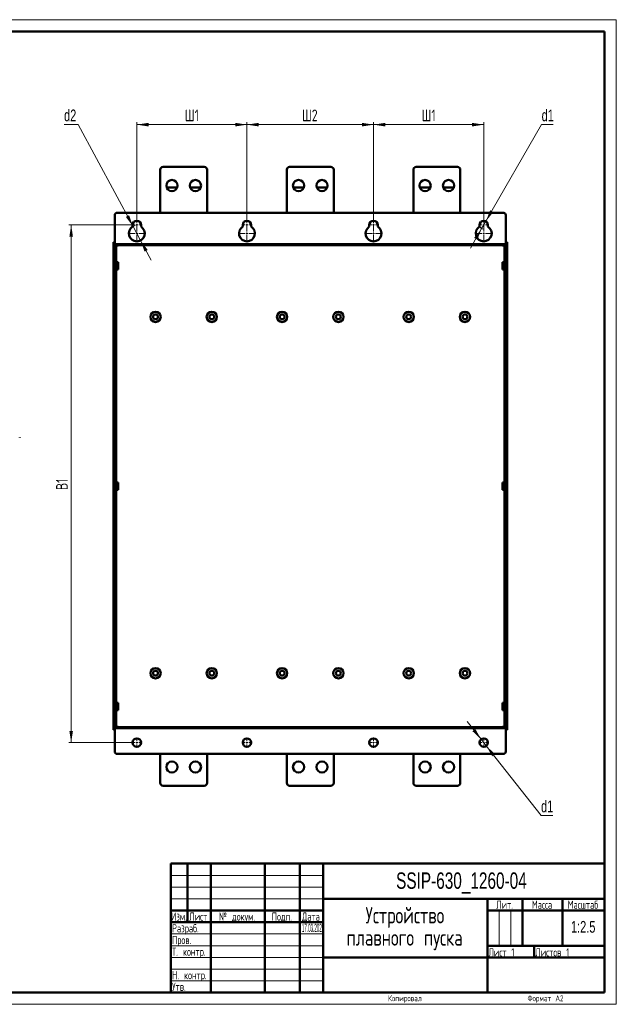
# Model space of a CAD drawing. Header units: millimetres. Extents: x 0 to 594, y 0 to 420.
# Tile 11 of 11: x 339 to 594, y 0 to 420. Entities that reach past the tile are written whole.
import ezdxf

# ---------------------------------------------------------------- set-up
doc = ezdxf.new("R2010")
doc.units = ezdxf.units.MM
doc.layers.add('ОСЕВЫЕ', color=7, linetype='Continuous')
doc.styles.add('SLDTEXTSTYLE0', font='TXT', dxfattribs={"width": 0.7, "bigfont": 'bigfont'})
doc.styles.add('SLDTEXTSTYLE1', font='TXT', dxfattribs={"width": 0.7})
doc.styles.add('SLDTEXTSTYLE2', font='TXT', dxfattribs={"width": 0.597433, "bigfont": 'bigfont'})
doc.styles.add('SLDTEXTSTYLE3', font='TXT', dxfattribs={"width": 0.628357, "bigfont": 'bigfont'})
doc.styles.add('SLDTEXTSTYLE4', font='TXT', dxfattribs={"width": 0.57744, "bigfont": 'bigfont'})
doc.styles.add('SLDTEXTSTYLE5', font='TXT', dxfattribs={"width": 0.326651})
doc.dimstyles.new('SLDDIMSTYLE0', dxfattribs={"dimtxt": 5, "dimasz": 5, "dimexe": 0, "dimexo": 0.0625, "dimgap": 1.25, "dimtad": 2, "dimdec": 1, "dimlfac": 2.5, "dimrnd": 1e-09, "dimzin": 12, "dimdsep": 46, "dimtxsty": 'SLDTEXTSTYLE1', "dimsah": 1, "dimcen": 0.09, "dimadec": 0, "dimazin": 3, "dimtfac": 1, "dimtdec": 3, "dimtofl": 0, "dimtmove": 0, "dimatfit": 3, "dimfxl": 0, "dimfrac": 2, "dimtolj": 1, "dimtzin": 12, "dimarcsym": 0})
doc.dimstyles.new('SLDDIMSTYLE1', dxfattribs={"dimtxt": 5, "dimasz": 5, "dimexe": 0, "dimexo": 0.0625, "dimgap": 1.25, "dimtad": 0, "dimtih": 1, "dimtoh": 1, "dimdec": 1, "dimlfac": 2.5, "dimrnd": 1e-09, "dimzin": 12, "dimdsep": 46, "dimtxsty": 'SLDTEXTSTYLE1', "dimsah": 1, "dimcen": 0, "dimadec": 0, "dimazin": 3, "dimtfac": 1, "dimtdec": 3, "dimtmove": 0, "dimatfit": 3, "dimfxl": 0, "dimfrac": 2, "dimtolj": 1, "dimtzin": 12, "dimarcsym": 0})
doc.dimstyles.new('SLDDIMSTYLE2', dxfattribs={"dimtxt": 5, "dimasz": 5, "dimexe": 0, "dimexo": 0.0625, "dimgap": 1.25, "dimtad": 0, "dimtih": 1, "dimtoh": 1, "dimdec": 1, "dimlfac": 2.5, "dimrnd": 1e-09, "dimzin": 12, "dimdsep": 46, "dimtxsty": 'SLDTEXTSTYLE1', "dimsah": 1, "dimcen": 0, "dimadec": 0, "dimazin": 3, "dimtfac": 1, "dimtdec": 3, "dimtmove": 0, "dimatfit": 3, "dimfxl": 0, "dimfrac": 2, "dimtolj": 1, "dimtzin": 12, "dimarcsym": 0})

# ---------------------------------------------------------------- blocks, each defined once
blk = doc.blocks.new('SW_NOTE_0')
at = {"color": 0, "linetype": 'Continuous', "lineweight": 0, "char_height": 7, "attachment_point": 2, "style": 'SLDTEXTSTYLE0'}
for s, insert in [('Устройство', (21.44, 9)), ('плавного пуска', (21.31, -0.5))]:
    blk.add_mtext(s, dxfattribs=dict(at, insert=insert))
blk = doc.blocks.new('_D_3')
at = {"color": 7, "linetype": 'Continuous', "lineweight": 0}
for p, q in [((536.32, 113.05), (530.39, 120.61)), ((536.32, 113.05), (538.55, 110.22)), ((538.55, 110.22), (561.89, 80.47)), ((561.89, 80.47), (566.86, 80.47))]:
    blk.add_line(p, q, dxfattribs=at)
at = {"color": 7, "linetype": 'Continuous', "lineweight": 18}
for points in [[(536.32, 113.05), (533.84, 117.46), (532.63, 116.51)], [(538.55, 110.22), (541.03, 105.81), (542.24, 106.76)]]:
    blk.add_solid(points, dxfattribs=at)
at = {"color": 7, "linetype": 'Continuous', "lineweight": 18, "insert": (561.89, 86.91), "char_height": 5, "attachment_point": 1, "style": 'SLDTEXTSTYLE1'}
blk.add_mtext('d1', dxfattribs=at)
blk = doc.blocks.new('_D_4')
at = {"color": 7, "linetype": 'Continuous', "lineweight": 0}
for p, q in [((387.23, 332.43), (360.44, 332.43)), ((361.44, 111.63), (361.44, 332.43)), ((387.23, 111.63), (360.44, 111.63))]:
    blk.add_line(p, q, dxfattribs=at)
at = {"color": 7, "linetype": 'Continuous', "lineweight": 18}
for points in [[(361.44, 332.43), (360.67, 327.43), (362.2, 327.43)], [(361.44, 111.63), (362.2, 116.63), (360.67, 116.63)]]:
    blk.add_solid(points, dxfattribs=at)
at = {"color": 7, "linetype": 'Continuous', "lineweight": 18, "insert": (354.99, 219.36), "char_height": 5, "attachment_point": 1, "rotation": 90, "style": 'SLDTEXTSTYLE0'}
blk.add_mtext('В1', dxfattribs=at)
blk = doc.blocks.new('_D_5')
at = {"color": 7, "linetype": 'Continuous', "lineweight": 0}
for p, q in [((389.44, 334.64), (389.44, 376.23)), ((389.44, 375.23), (436.44, 375.23)), ((436.44, 334.64), (436.44, 376.23))]:
    blk.add_line(p, q, dxfattribs=at)
at = {"color": 7, "linetype": 'Continuous', "lineweight": 18}
for points in [[(389.44, 375.23), (394.44, 374.46), (394.44, 376)], [(436.44, 375.23), (431.44, 376), (431.44, 374.46)]]:
    blk.add_solid(points, dxfattribs=at)
at = {"color": 7, "linetype": 'Continuous', "lineweight": 18, "insert": (409.91, 381.68), "char_height": 5, "attachment_point": 1, "style": 'SLDTEXTSTYLE0'}
blk.add_mtext('Ш1', dxfattribs=at)
blk = doc.blocks.new('_D_6')
at = {"color": 7, "linetype": 'Continuous', "lineweight": 0}
for p, q in [((436.44, 334.64), (436.44, 376.23)), ((436.44, 375.23), (490.44, 375.23)), ((490.44, 334.64), (490.44, 376.23))]:
    blk.add_line(p, q, dxfattribs=at)
at = {"color": 7, "linetype": 'Continuous', "lineweight": 18}
for points in [[(436.44, 375.23), (441.44, 374.46), (441.44, 376)], [(490.44, 375.23), (485.44, 376), (485.44, 374.46)]]:
    blk.add_solid(points, dxfattribs=at)
at = {"color": 7, "linetype": 'Continuous', "lineweight": 18, "insert": (459.88, 381.68), "char_height": 5, "attachment_point": 1, "style": 'SLDTEXTSTYLE0'}
blk.add_mtext('Ш2', dxfattribs=at)
blk = doc.blocks.new('_D_7')
at = {"color": 7, "linetype": 'Continuous', "lineweight": 0}
for p, q in [((490.44, 334.64), (490.44, 376.23)), ((490.44, 375.23), (537.44, 375.23)), ((537.44, 334.64), (537.44, 376.23))]:
    blk.add_line(p, q, dxfattribs=at)
at = {"color": 7, "linetype": 'Continuous', "lineweight": 18}
for points in [[(490.44, 375.23), (495.44, 374.46), (495.44, 376)], [(537.44, 375.23), (532.44, 376), (532.44, 374.46)]]:
    blk.add_solid(points, dxfattribs=at)
at = {"color": 7, "linetype": 'Continuous', "lineweight": 18, "insert": (510.91, 381.68), "char_height": 5, "attachment_point": 1, "style": 'SLDTEXTSTYLE0'}
blk.add_mtext('Ш1', dxfattribs=at)
blk = doc.blocks.new('_D_8')
at = {"color": 7, "linetype": 'Continuous', "lineweight": 0}
for p, q in [((538.34, 333.99), (562.15, 375.23)), ((562.15, 375.23), (567.12, 375.23)), ((536.54, 330.87), (538.34, 333.99)), ((536.54, 330.87), (531.73, 322.55))]:
    blk.add_line(p, q, dxfattribs=at)
at = {"color": 7, "linetype": 'Continuous', "lineweight": 18}
blk.add_arc((537.44, 332.43), 1.8, 180.3183, 269.0546, dxfattribs=at)
for points in [[(538.34, 333.99), (541.5, 337.94), (540.17, 338.71)], [(536.54, 330.87), (533.37, 326.93), (534.7, 326.16)]]:
    blk.add_solid(points, dxfattribs=at)
at = {"color": 7, "linetype": 'Continuous', "lineweight": 18, "insert": (562.15, 381.68), "char_height": 5, "attachment_point": 1, "style": 'SLDTEXTSTYLE1'}
blk.add_mtext('d1', dxfattribs=at)
blk = doc.blocks.new('_D_9')
at = {"color": 7, "linetype": 'Continuous', "lineweight": 0}
for p, q in [((364.46, 375.23), (358.41, 375.23)), ((387.82, 331.83), (364.46, 375.23)), ((391.05, 325.84), (387.82, 331.83)), ((391.05, 325.84), (395.6, 317.37))]:
    blk.add_line(p, q, dxfattribs=at)
at = {"color": 7, "linetype": 'Continuous', "lineweight": 18}
blk.add_arc((389.44, 328.83), 3.4, 101.9058, 121.7972, dxfattribs=at)
for points in [[(387.82, 331.83), (386.13, 336.59), (384.78, 335.86)], [(391.05, 325.84), (392.74, 321.07), (394.09, 321.8)]]:
    blk.add_solid(points, dxfattribs=at)
at = {"color": 7, "linetype": 'Continuous', "lineweight": 18, "insert": (358.41, 381.68), "char_height": 5, "attachment_point": 1, "style": 'SLDTEXTSTYLE1'}
blk.add_mtext('d2', dxfattribs=at)
blk = doc.blocks.new('SW_CENTERMARKSYMBOL_12')
at = {"color": 0, "linetype": 'Continuous', "lineweight": 18}
for p, q in [((-0.8, 0), (-2.2, 0)), ((0, 0), (-0.4, 0)), ((0, 0.8), (0, 2.2)), ((0, 0), (0, 0.4)), ((0, 0), (0, -0.4)), ((0, 0), (0.4, 0)), ((0.8, 0), (2.2, 0)), ((0, -0.8), (0, -2.2))]:
    blk.add_line(p, q, dxfattribs=at)
blk = doc.blocks.new('SW_CENTERMARKSYMBOL_13')
at = {"color": 0, "linetype": 'Continuous', "lineweight": 18}
for p, q in [((-0.8, 0), (-3.8, 0)), ((0, 0), (-0.4, 0)), ((0, 0.8), (0, 3.8)), ((0, 0), (0, 0.4)), ((0, 0), (0, -0.4)), ((0, 0), (0.4, 0)), ((0.8, 0), (3.8, 0)), ((0, -0.8), (0, -3.8))]:
    blk.add_line(p, q, dxfattribs=at)
blk = doc.blocks.new('SW_CENTERMARKSYMBOL_14')
at = {"color": 0, "linetype": 'Continuous', "lineweight": 18}
for p, q in [((-0.8, 0), (-2.2, 0)), ((0, 0), (-0.4, 0)), ((0, 0.8), (0, 2.2)), ((0, 0), (0, 0.4)), ((0, 0), (0, -0.4)), ((0, 0), (0.4, 0)), ((0.8, 0), (2.2, 0)), ((0, -0.8), (0, -2.2))]:
    blk.add_line(p, q, dxfattribs=at)
blk = doc.blocks.new('SW_CENTERMARKSYMBOL_15')
at = {"color": 0, "linetype": 'Continuous', "lineweight": 18}
for p, q in [((-0.8, 0), (-3.8, 0)), ((0, 0), (-0.4, 0)), ((0, 0.8), (0, 3.8)), ((0, 0), (0, 0.4)), ((0, 0), (0, -0.4)), ((0, 0), (0.4, 0)), ((0.8, 0), (3.8, 0)), ((0, -0.8), (0, -3.8))]:
    blk.add_line(p, q, dxfattribs=at)
blk = doc.blocks.new('SW_CENTERMARKSYMBOL_16')
at = {"color": 0, "linetype": 'Continuous', "lineweight": 18}
for p, q in [((-0.8, 0), (-2.2, 0)), ((0, 0), (-0.4, 0)), ((0, 0.8), (0, 2.2)), ((0, 0), (0, 0.4)), ((0, 0), (0, -0.4)), ((0, 0), (0.4, 0)), ((0.8, 0), (2.2, 0)), ((0, -0.8), (0, -2.2))]:
    blk.add_line(p, q, dxfattribs=at)
blk = doc.blocks.new('SW_CENTERMARKSYMBOL_17')
at = {"color": 0, "linetype": 'Continuous', "lineweight": 18}
for p, q in [((-0.8, 0), (-3.8, 0)), ((0, 0), (-0.4, 0)), ((0, 0.8), (0, 3.8)), ((0, 0), (0, 0.4)), ((0, 0), (0, -0.4)), ((0, 0), (0.4, 0)), ((0.8, 0), (3.8, 0)), ((0, -0.8), (0, -3.8))]:
    blk.add_line(p, q, dxfattribs=at)
blk = doc.blocks.new('SW_CENTERMARKSYMBOL_18')
at = {"color": 0, "linetype": 'Continuous', "lineweight": 18}
for p, q in [((-0.8, 0), (-2.2, 0)), ((0, 0), (-0.4, 0)), ((0, 0.8), (0, 2.2)), ((0, 0), (0, 0.4)), ((0, 0), (0, -0.4)), ((0, 0), (0.4, 0)), ((0.8, 0), (2.2, 0)), ((0, -0.8), (0, -2.2))]:
    blk.add_line(p, q, dxfattribs=at)
blk = doc.blocks.new('SW_CENTERMARKSYMBOL_19')
at = {"color": 0, "linetype": 'Continuous', "lineweight": 18}
for p, q in [((-0.8, 0), (-3.8, 0)), ((0, 0), (-0.4, 0)), ((0, 0.8), (0, 3.8)), ((0, 0), (0, 0.4)), ((0, 0), (0, -0.4)), ((0, 0), (0.4, 0)), ((0.8, 0), (3.8, 0)), ((0, -0.8), (0, -3.8))]:
    blk.add_line(p, q, dxfattribs=at)
blk = doc.blocks.new('SW_CENTERMARKSYMBOL_20')
at = {"color": 0, "linetype": 'Continuous', "lineweight": 18}
for p, q in [((-0.8, 0), (-2.2, 0)), ((0, 0), (-0.4, 0)), ((0, 0.8), (0, 2.2)), ((0, 0), (0, 0.4)), ((0, 0), (0, -0.4)), ((0, 0), (0.4, 0)), ((0.8, 0), (2.2, 0)), ((0, -0.8), (0, -2.2))]:
    blk.add_line(p, q, dxfattribs=at)
blk = doc.blocks.new('SW_CENTERMARKSYMBOL_21')
at = {"color": 0, "linetype": 'Continuous', "lineweight": 18}
for p, q in [((-0.8, 0), (-2.2, 0)), ((0, 0), (-0.4, 0)), ((0, 0.8), (0, 2.2)), ((0, 0), (0, 0.4)), ((0, 0), (0, -0.4)), ((0, 0), (0.4, 0)), ((0.8, 0), (2.2, 0)), ((0, -0.8), (0, -2.2))]:
    blk.add_line(p, q, dxfattribs=at)
blk = doc.blocks.new('SW_CENTERMARKSYMBOL_22')
at = {"color": 0, "linetype": 'Continuous', "lineweight": 18}
for p, q in [((-0.8, 0), (-2.2, 0)), ((0, 0), (-0.4, 0)), ((0, 0.8), (0, 2.2)), ((0, 0), (0, 0.4)), ((0, 0), (0, -0.4)), ((0, 0), (0.4, 0)), ((0.8, 0), (2.2, 0)), ((0, -0.8), (0, -2.2))]:
    blk.add_line(p, q, dxfattribs=at)
blk = doc.blocks.new('SW_CENTERMARKSYMBOL_23')
at = {"color": 0, "linetype": 'Continuous', "lineweight": 18}
for p, q in [((-0.8, 0), (-2.2, 0)), ((0, 0), (-0.4, 0)), ((0, 0.8), (0, 2.2)), ((0, 0), (0, 0.4)), ((0, 0), (0, -0.4)), ((0, 0), (0.4, 0)), ((0.8, 0), (2.2, 0)), ((0, -0.8), (0, -2.2))]:
    blk.add_line(p, q, dxfattribs=at)

msp = doc.modelspace()

# ---------------------------------------------------------------- linework, layer by layer
at = {"color": 7, "linetype": 'Continuous', "lineweight": 50}
for p, q in [((589, 415), (20, 415)), ((589, 5), (589, 415)), ((400.635, 357.231), (418.235, 357.231)), ((454.635, 357.231), (472.235, 357.231)), ((508.635, 357.231), (526.235, 357.231)), ((399.435, 337.631), (399.435, 356.031)), ((419.435, 356.031), (419.435, 337.631)), ((453.435, 337.631), (453.435, 356.031)), ((473.435, 356.031), (473.435, 337.631)), ((507.435, 337.631), (507.435, 356.031)), ((527.435, 356.031), (527.435, 337.631)), ((406.698, 348.431), (402.172, 348.431)), ((416.698, 348.431), (412.172, 348.431)), ((460.698, 348.431), (456.172, 348.431)), ((470.698, 348.431), (466.172, 348.431)), ((514.698, 348.431), (510.172, 348.431)), ((524.698, 348.431), (520.172, 348.431)), ((380.035, 336.631), (380.035, 324.511)), ((545.835, 337.631), (381.035, 337.631)), ((546.835, 324.511), (546.835, 336.631)), ((387.635, 331.716), (387.635, 332.431)), ((391.235, 332.431), (391.235, 331.716)), ((434.635, 331.716), (434.635, 332.431)), ((438.235, 332.431), (438.235, 331.716)), ((488.635, 331.716), (488.635, 332.431)), ((492.235, 332.431), (492.235, 331.716)), ((535.635, 331.716), (535.635, 332.431)), ((539.235, 332.431), (539.235, 331.716)), ((379.435, 325.031), (380.035, 325.031)), ((379.435, 325.031), (379.435, 117.031)), ((380.035, 117.031), (380.035, 325.031)), ((546.835, 323.831), (380.035, 323.831)), ((381.015, 323.531), (380.035, 323.531)), ((380.635, 323.531), (380.635, 323.231)), ((381.015, 323.231), (381.015, 323.531)), ((546.835, 323.531), (545.855, 323.531)), ((545.855, 323.531), (545.855, 323.231)), ((546.235, 323.231), (546.235, 323.531)), ((547.435, 325.031), (546.835, 325.031)), ((546.835, 325.031), (546.835, 117.031)), ((547.435, 117.031), (547.435, 325.031)), ((380.035, 323.231), (380.635, 323.231)), ((380.035, 323.231), (380.035, 118.831)), ((380.635, 323.231), (380.635, 118.831)), ((380.635, 323.231), (380.715, 323.231)), ((380.715, 323.231), (381.015, 323.231)), ((545.855, 323.231), (546.155, 323.231)), ((546.235, 323.231), (546.155, 323.231)), ((546.835, 323.231), (546.235, 323.231)), ((546.235, 118.831), (546.235, 323.231)), ((546.835, 118.831), (546.835, 323.231)), ((381.435, 316.611), (380.635, 316.611)), ((381.435, 313.451), (381.435, 316.611)), ((546.235, 316.611), (545.435, 316.611)), ((545.435, 316.611), (545.435, 315.031)), ((545.435, 315.031), (545.435, 313.451)), ((380.635, 313.451), (381.435, 313.451)), ((545.435, 313.451), (546.235, 313.451)), ((381.435, 222.611), (380.635, 222.611)), ((381.435, 219.451), (381.435, 222.611)), ((546.235, 222.611), (545.435, 222.611)), ((545.435, 222.611), (545.435, 221.031)), ((380.635, 219.451), (381.435, 219.451)), ((545.435, 221.031), (545.435, 219.451)), ((545.435, 219.451), (546.235, 219.451)), ((381.435, 128.611), (380.635, 128.611)), ((381.435, 125.451), (381.435, 128.611)), ((546.235, 128.611), (545.435, 128.611)), ((545.435, 128.611), (545.435, 127.031)), ((545.435, 127.031), (545.435, 125.451)), ((380.635, 125.451), (381.435, 125.451)), ((545.435, 125.451), (546.235, 125.451)), ((380.035, 118.831), (380.635, 118.831)), ((380.035, 118.531), (381.015, 118.531)), ((380.035, 118.231), (546.835, 118.231)), ((380.635, 118.831), (380.635, 118.531)), ((380.635, 118.831), (380.715, 118.831)), ((381.015, 118.831), (380.715, 118.831)), ((381.015, 118.531), (381.015, 118.831)), ((545.855, 118.831), (545.855, 118.531)), ((546.155, 118.831), (545.855, 118.831)), ((545.855, 118.531), (546.835, 118.531)), ((546.235, 118.831), (546.155, 118.831)), ((546.235, 118.531), (546.235, 118.831)), ((546.835, 118.831), (546.235, 118.831)), ((379.435, 117.031), (380.035, 117.031)), ((380.035, 117.551), (380.035, 107.831)), ((546.835, 107.831), (546.835, 117.551)), ((547.435, 117.031), (546.835, 117.031)), ((381.035, 106.831), (545.835, 106.831)), ((399.435, 94.431), (399.435, 106.831)), ((419.435, 106.831), (419.435, 94.431)), ((453.435, 94.431), (453.435, 106.831)), ((473.435, 106.831), (473.435, 94.431)), ((507.435, 94.431), (507.435, 106.831)), ((527.435, 106.831), (527.435, 94.431)), ((418.235, 93.231), (400.635, 93.231)), ((472.235, 93.231), (454.635, 93.231)), ((526.235, 93.231), (508.635, 93.231)), ((404, 60), (589, 60)), ((404, 60), (404, 5)), ((411, 35), (411, 60)), ((421, 60), (421, 5)), ((444, 60), (444, 5)), ((459, 60), (459, 5)), ((469, 60), (469, 5)), ((469, 45), (589, 45)), ((539, 45), (539, 5)), ((554, 45), (554, 25)), ((571, 45), (571, 25)), ((404, 40), (469, 40)), ((539, 40), (589, 40)), ((404, 35), (469, 35)), ((539, 25), (589, 25)), ((559, 25), (559, 20)), ((469, 20), (589, 20)), ((20, 5), (589, 5))]:
    msp.add_line(p, q, dxfattribs=at)
at = {"color": 9, "linetype": 'Continuous', "lineweight": 18}
for p, q in [((546.835, 324.511), (380.035, 324.511)), ((380.035, 323.751), (546.835, 323.751)), ((380.715, 316.611), (380.715, 323.231)), ((546.155, 323.231), (546.155, 316.611)), ((380.715, 222.611), (380.715, 313.451)), ((546.155, 313.451), (546.155, 222.611)), ((380.715, 128.611), (380.715, 219.451)), ((546.155, 219.451), (546.155, 128.611)), ((380.715, 118.831), (380.715, 125.451)), ((546.155, 125.451), (546.155, 118.831)), ((546.835, 118.311), (380.035, 118.311)), ((380.035, 117.551), (546.835, 117.551))]:
    msp.add_line(p, q, dxfattribs=at)
at = {"color": 7, "linetype": 'Continuous', "lineweight": 18}
for p, q in [((404, 55), (469, 55)), ((404, 50), (469, 50)), ((404, 45), (469, 45)), ((544, 40), (544, 25)), ((549, 40), (549, 25)), ((404, 30), (469, 30)), ((404, 25), (469, 25)), ((404, 20), (469, 20)), ((404, 15), (469, 15)), ((404, 10), (469, 10))]:
    msp.add_line(p, q, dxfattribs=at)
at = {"color": 7, "linetype": 'Continuous', "lineweight": 50}
for centre, radius in [((404.435, 349.231), 2.4), ((414.435, 349.231), 2.4), ((458.435, 349.231), 2.4), ((468.435, 349.231), 2.4), ((512.435, 349.231), 2.4), ((522.435, 349.231), 2.4), ((397.435, 293.231), 2.2), ((397.435, 293.231), 1.04), ((421.435, 293.231), 2.2), ((421.435, 293.231), 1.04), ((451.435, 293.231), 2.2), ((451.435, 293.231), 1.04), ((475.435, 293.231), 2.2), ((475.435, 293.231), 1.04), ((505.435, 293.231), 2.2), ((505.435, 293.231), 1.04), ((529.435, 293.231), 2.2), ((529.435, 293.231), 1.04), ((397.435, 141.231), 2.2), ((421.435, 141.231), 2.2), ((451.435, 141.231), 2.2), ((475.435, 141.231), 2.2), ((505.435, 141.231), 2.2), ((529.435, 141.231), 2.2), ((397.435, 141.231), 1.04), ((421.435, 141.231), 1.04), ((451.435, 141.231), 1.04), ((475.435, 141.231), 1.04), ((505.435, 141.231), 1.04), ((529.435, 141.231), 1.04), ((389.435, 111.631), 1.8), ((436.435, 111.631), 1.8), ((490.435, 111.631), 1.8), ((537.435, 111.631), 1.8), ((404.435, 101.231), 2.4), ((414.435, 101.231), 2.4), ((458.435, 101.231), 2.4), ((468.435, 101.231), 2.4), ((512.435, 101.231), 2.4), ((522.435, 101.231), 2.4)]:
    msp.add_circle(centre, radius, dxfattribs=at)
for centre, radius, start, end in [((400.635, 356.031), 1.2, 90, 180), ((418.235, 356.031), 1.2, 0, 90), ((454.635, 356.031), 1.2, 90, 180), ((472.235, 356.031), 1.2, 0, 90), ((508.635, 356.031), 1.2, 90, 180), ((526.235, 356.031), 1.2, 0, 90), ((381.035, 336.631), 1, 90, 180), ((545.835, 336.631), 1, 0, 90), ((389.435, 332.431), 1.8, 0, 180), ((436.435, 332.431), 1.8, 0, 180), ((490.435, 332.431), 1.8, 0, 180), ((537.435, 332.431), 1.8, 0, 180), ((389.435, 328.831), 3.4, 121.96572, 58.03428), ((436.435, 328.831), 3.4, 121.96572, 58.03428), ((490.435, 328.831), 3.4, 121.96572, 58.03428), ((537.435, 328.831), 3.4, 121.96572, 58.03428), ((381.035, 107.831), 1, 180, 270), ((545.835, 107.831), 1, 270, 0), ((400.635, 94.431), 1.2, 180, 270), ((418.235, 94.431), 1.2, 270, 0), ((454.635, 94.431), 1.2, 180, 270), ((472.235, 94.431), 1.2, 270, 0), ((508.635, 94.431), 1.2, 180, 270), ((526.235, 94.431), 1.2, 270, 0)]:
    msp.add_arc(centre, radius, start, end, dxfattribs=at)
msp.add_open_spline([(339.474, 241.649), (339.474, 241.674), (339.474, 241.707), (339.474, 241.741), (339.474, 241.75)], degree=3, knots=[0, 0, 0, 0, 0.7459548, 1, 1, 1, 1], dxfattribs=at)
at = {"layer": 'ОСЕВЫЕ', "lineweight": 18}
for p, q in [((0, 420), (594, 420)), ((594, 420), (594, 0)), ((0, 0), (594, 0))]:
    msp.add_line(p, q, dxfattribs=at)

# ---------------------------------------------------------------- block references
at = {"color": 7, "linetype": 'Continuous', "lineweight": 0}
for name, p in [('SW_CENTERMARKSYMBOL_13', (389.435, 328.831)), ('SW_CENTERMARKSYMBOL_12', (389.435, 332.431)), ('SW_CENTERMARKSYMBOL_15', (436.435, 328.831)), ('SW_CENTERMARKSYMBOL_14', (436.435, 332.431)), ('SW_CENTERMARKSYMBOL_17', (490.435, 328.831)), ('SW_CENTERMARKSYMBOL_16', (490.435, 332.431)), ('SW_CENTERMARKSYMBOL_19', (537.435, 328.831)), ('SW_CENTERMARKSYMBOL_18', (537.435, 332.431)), ('SW_CENTERMARKSYMBOL_20', (389.435, 111.631)), ('SW_CENTERMARKSYMBOL_21', (436.435, 111.631)), ('SW_CENTERMARKSYMBOL_22', (490.435, 111.631)), ('SW_CENTERMARKSYMBOL_23', (537.435, 111.631)), ('SW_NOTE_0', (482.368, 32.484))]:
    msp.add_blockref(name, p, dxfattribs=at)

# ---------------------------------------------------------------- texts
for s, insert, char_height, attachment_point, style in [('SSIP-630_1260-04', (527.92, 56.27), 7, 2, 'SLDTEXTSTYLE1'), ('Лит.', (546.353, 44.234), 3.5, 2, 'SLDTEXTSTYLE0'), ('Масса', (562.306, 44.234), 3.5, 2, 'SLDTEXTSTYLE0'), ('Масштаб', (579.754, 44.234), 3.5, 2, 'SLDTEXTSTYLE0'), ('Изм.', (407.452, 39.178), 3.5, 2, 'SLDTEXTSTYLE4'), ('Лист', (415.656, 39.178), 3.5, 2, 'SLDTEXTSTYLE3'), ('№ докум.', (432.184, 39.178), 3.5, 2, 'SLDTEXTSTYLE0'), ('Подп.', (451.324, 39.178), 3.5, 2, 'SLDTEXTSTYLE0'), ('Дата', (463.689, 39.178), 3.5, 2, 'SLDTEXTSTYLE2'), ('Разраб.', (404.447, 34.178), 3.5, 1, 'SLDTEXTSTYLE0'), ('17.03.2025', (459.858, 34.337), 3.5, 1, 'SLDTEXTSTYLE5'), ('1:2.5', (579.875, 35.542), 5, 2, 'SLDTEXTSTYLE1'), ('Пров.', (404.447, 29.178), 3.5, 1, 'SLDTEXTSTYLE0'), ('Т. контр.', (404.447, 24.178), 3.5, 1, 'SLDTEXTSTYLE0'), ('Лист 1', (539.447, 23.928), 3.5, 1, 'SLDTEXTSTYLE0'), ('Листов 1', (559.447, 23.928), 3.5, 1, 'SLDTEXTSTYLE0'), ('Н. контр.', (404.447, 14.178), 3.5, 1, 'SLDTEXTSTYLE0'), ('Утв.', (404.447, 9.234), 3.5, 1, 'SLDTEXTSTYLE0'), ('Копировал', (503.804, 3.814), 2.5, 2, 'SLDTEXTSTYLE0'), ('Формат А2', (563.794, 3.814), 2.5, 2, 'SLDTEXTSTYLE0')]:
    msp.add_mtext(s, dxfattribs=dict(at, insert=insert, char_height=char_height, attachment_point=attachment_point, style=style))

# ---------------------------------------------------------------- dimensions: what is measured, and where the dimension line sits
at = {"color": 7, "linetype": 'Continuous', "lineweight": 18}
for p1, p2, text, dimstyle, picture, middle in [((387.823, 331.825), (391.047, 325.838), 'd2', 'SLDDIMSTYLE2', '_D_9', (361.435, 379.047)), ((538.335, 333.99), (536.535, 330.873), 'd1', 'SLDDIMSTYLE1', '_D_8', (564.632, 379.047)), ((538.546, 110.215), (536.324, 113.048), 'd1', 'SLDDIMSTYLE1', '_D_3', (564.372, 84.281))]:
    dim = msp.add_diameter_dim_2p(p1=p1, p2=p2, text=text, dimstyle=dimstyle, override={"dimpost": '<>'}, dxfattribs=at)
    dim.commit()
    dim.dimension.update_dxf_attribs({"geometry": picture, "text_midpoint": middle, "dimtype": 163})
for base, p1, p2, text, picture, middle in [((436.435, 375.231), (389.435, 334.631), (436.435, 334.631), 'Ш1', '_D_5', (412.935, 375.231)), ((490.435, 375.231), (436.435, 334.631), (490.435, 334.631), 'Ш2', '_D_6', (463.435, 375.231)), ((537.435, 375.231), (490.435, 334.631), (537.435, 334.631), 'Ш1', '_D_7', (513.935, 375.231))]:
    dim = msp.add_linear_dim(base=base, p1=p1, p2=p2, text=text, dimstyle='SLDDIMSTYLE0', dxfattribs=at)
    dim.commit()
    dim.dimension.update_dxf_attribs({"geometry": picture, "text_midpoint": middle, "dimtype": 160})
dim = msp.add_linear_dim(base=(361.435, 332.431), p1=(387.235, 111.631), p2=(387.235, 332.431), angle=90, text='В1', dimstyle='SLDDIMSTYLE0', dxfattribs=at)
dim.commit()
dim.dimension.update_dxf_attribs({"geometry": '_D_4', "text_midpoint": (361.435, 222.031), "dimtype": 160})

doc.saveas('drawing.dxf')
